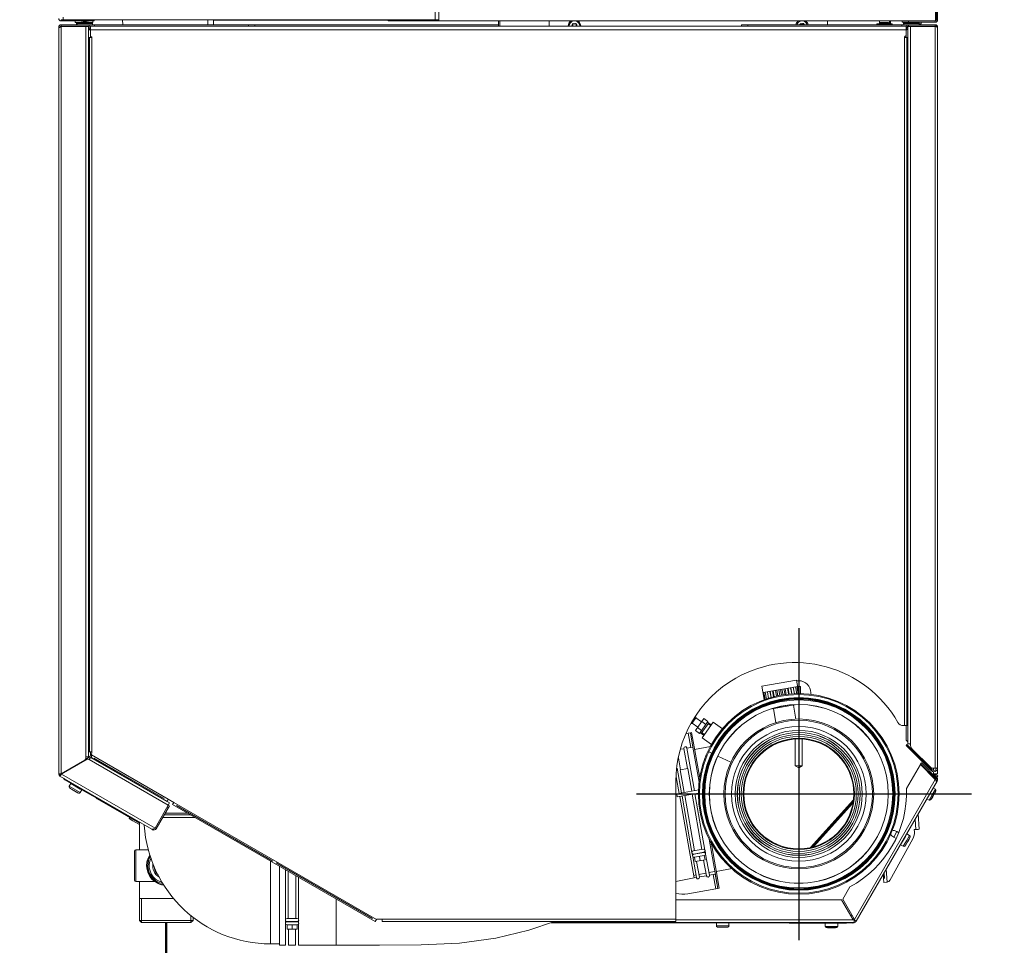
# Model space of a CAD drawing. Header units: millimetres. Extents: x -1254123 to -427507, y -785337 to -378997.
# Tile 23 of 33: x -440711 to -440045, y -472590 to -471963. Entities that reach past the tile are written whole.
import ezdxf

# ---------------------------------------------------------------- set-up
doc = ezdxf.new("R2010")
doc.units = ezdxf.units.MM
doc.header["$LTSCALE"] = 300
for name, color, linetype, lineweight in [('CERNA', 7, 'Continuous', 15), ('MODRA', 4, 'Continuous', 25), ('UT-kotle', 1, 'Continuous', 50), ('ZP35-PLYN 3kPa', 40, 'Plyn nízkotlak', 50), ('ZTI-V-popis', 151, 'Continuous', 15)]:
    doc.layers.add(name, color=color, linetype=linetype, lineweight=lineweight)
doc.layers.add('Vrstva 1', color=7, linetype='Continuous')
doc.styles.add('simplex6', font='simplex.shx', dxfattribs={"width": 0.6})
doc.linetypes.add('Plyn nízkotlak', pattern='A,7,-3,7,-3,[12,site.shx,S=1,R=0,X=0,Y=0],-10', length=30)

# ---------------------------------------------------------------- blocks, each defined once
blk = doc.blocks.new('CONDENSINOX_50')
at = {"layer": 'CERNA'}
for p, q in [((93.18, 524.16), (93.18, 573.34)), ((94.03, 573.34), (94.03, 524.16)), ((-246.19, 524.16), (-246.19, 573.09)), ((-243.61, 573.09), (-243.61, 523.31)), ((92.66, 523.31), (92.66, 573)), ((-499.26, 523.31), (-499.26, 524.16)), ((-476.87, 523.31), (-499.26, 523.31)), ((-368.27, 520.73), (-499.26, 520.73)), ((-499.26, 520.73), (-499.26, 519.87)), ((-481.14, 524.16), (-499.25, 524.16)), ((-497.89, 524.16), (-497.89, 525.87)), ((-246.19, 524.16), (-497.88, 524.16)), ((-489.83, 522.28), (-489.83, 523.31)), ((-489.83, 522.28), (-487.01, 522.28)), ((-488.98, 521.6), (-488.42, 521.6)), ((-488.98, 520.73), (-488.98, 521.6)), ((-488.11, 522.01), (-488.68, 522.01)), ((-488.42, 521.6), (-478.15, 521.6)), ((-488.42, 520.73), (-488.42, 521.6)), ((-478.46, 522.01), (-488.12, 522.01)), ((-481.14, 524.16), (-481.14, 523.31)), ((-480.42, 520.73), (-480.42, 519.87)), ((-479.56, 522.28), (-477.85, 522.28)), ((-478.15, 520.73), (-478.15, 521.6)), ((-477.85, 522.28), (-477.85, 523.31)), ((-476.87, 524.16), (-476.87, 523.31)), ((-476.71, 520.73), (-476.71, 519.87)), ((-457.63, 520.73), (-457.69, 524.16)), ((-399.96, 524.16), (-400.01, 520.74)), ((-396.1, 524.16), (-396.1, 523.91)), ((-396.1, 523.91), (-396.1, 520.74)), ((-396.1, 523.91), (-277.86, 523.91)), ((-372.54, 519.88), (-372.54, 520.74)), ((-368.27, 519.88), (-368.27, 520.74)), ((-368.27, 520.73), (-203.21, 520.73)), ((-277.86, 523.31), (-277.86, 524.16)), ((-243.61, 523.31), (-277.86, 523.31)), ((-273.58, 523.31), (-273.58, 524.16)), ((-273.58, 524.16), (-243.61, 524.16)), ((-243.61, 524.16), (-246.19, 524.16)), ((92.66, 523.31), (-243.61, 523.31)), ((-203.21, 519.88), (-203.21, 523.31)), ((-202.36, 519.88), (-202.36, 523.31)), ((-168.97, 523.31), (-168.97, 519.87)), ((-38.67, 519.88), (-38.67, 520.74)), ((-38.67, 520.73), (92.32, 520.73)), ((-34.38, 519.88), (-34.38, 520.74)), ((19.38, 523.31), (19.38, 520.73)), ((52.94, 521.42), (52.94, 520.74)), ((52.94, 521.42), (63.22, 521.42)), ((54.65, 523.31), (54.65, 521.42)), ((54.65, 521.57), (54.86, 521.57)), ((54.87, 521.42), (54.87, 521.76)), ((54.87, 521.76), (61.29, 521.76)), ((55.24, 521.42), (55.24, 520.74)), ((55.38, 522.28), (60.77, 522.28)), ((60.92, 521.42), (60.92, 520.74)), ((61.29, 521.42), (61.29, 521.76)), ((61.29, 521.57), (61.49, 521.57)), ((61.5, 523.31), (61.5, 521.42)), ((62.19, 521.42), (62.19, 523.31)), ((63.22, 520.73), (63.22, 521.42)), ((69.78, 520.73), (69.78, 519.87)), ((69.93, 523.31), (69.93, 522.45)), ((92.32, 522.45), (69.93, 522.45)), ((70.91, 521.42), (70.91, 522.45)), ((70.91, 521.42), (71.22, 521.42)), ((71.22, 520.73), (71.22, 521.6)), ((71.22, 521.6), (81.49, 521.6)), ((81.18, 522.01), (71.53, 522.01)), ((73.06, 520.73), (73.06, 519.87)), ((74.21, 523.31), (74.21, 522.45)), ((92.32, 523.31), (74.22, 523.31)), ((74.37, 520.73), (74.37, 519.87)), ((81.49, 520.73), (81.49, 521.6)), ((81.49, 521.42), (82.91, 521.42)), ((82.05, 520.73), (82.05, 521.42)), ((82.91, 521.42), (82.91, 522.45)), ((92.32, 522.45), (92.32, 523.31)), ((92.32, 520.73), (92.32, 519.87)), ((93.18, 524.16), (94.03, 524.16)), ((-500.97, 519.02), (-500.27, 519.02)), ((-500.97, 519.02), (-500.97, 13.45)), ((-500.97, 518.73), (-500.76, 518.73)), ((-478.17, 519.88), (-499.26, 519.88)), ((-480.81, 519.45), (-499.26, 519.45)), ((-499.26, 519.45), (-499.26, 13.64)), ((-497.54, 519.88), (-497.54, 519.46)), ((-497.53, 519.88), (-497.53, 519.46)), ((-486.47, 519.45), (-486.54, 519.75)), ((-486.33, 519.88), (-486.33, 519.46)), ((-485.91, 519.45), (-485.98, 519.75)), ((-482.53, 519.45), (-482.53, 25.01)), ((-480.81, 518.72), (-480.6, 519.76)), ((-480.81, 519.45), (-480.81, 25.01)), ((-480.6, 519.74), (-480.47, 519.88)), ((-479.83, 517.31), (-479.55, 517.31)), ((-479.56, 519.88), (72.64, 519.88)), ((-479.56, 519.88), (-479.56, 517.31)), ((-479.56, 513.03), (-479.56, 517.32)), ((-479.56, 517.31), (72.64, 517.31)), ((92.32, 519.88), (71.02, 519.88)), ((72.64, 519.88), (72.64, 517.31)), ((72.64, 517.31), (72.9, 517.31)), ((72.64, 517.31), (72.64, 513.46)), ((73.54, 519.88), (73.66, 519.73)), ((73.89, 518.72), (73.65, 519.76)), ((73.89, 34.01), (73.89, 519.45)), ((92.32, 519.45), (73.89, 519.45)), ((75.6, 519.45), (75.6, 33.57)), ((78.98, 519.45), (79.05, 519.75)), ((79.39, 519.88), (79.39, 519.46)), ((79.54, 519.45), (79.6, 519.75)), ((90.6, 519.88), (90.6, 519.46)), ((90.61, 519.88), (90.61, 519.46)), ((92.98, 519.35), (92.32, 519.46)), ((92.32, 17.46), (92.32, 519.45)), ((93.53, 519.23), (93.11, 519.33)), ((94.03, 17.6), (94.03, 519.03)), ((-480.05, 512.17), (-480.81, 512.17)), ((-480.05, 28.57), (-480.05, 512.17)), ((-478.9, 512.17), (-480.05, 512.17)), ((-479.56, 512.17), (-479.56, 512.6)), ((-479.14, 512.6), (-478.79, 512.6)), ((-478.79, 512.17), (-478.91, 512.17)), ((-478.75, 512.2), (-478.9, 512.17)), ((-478.62, 512.28), (-478.75, 512.21)), ((-478.57, 512.39), (-478.62, 512.28)), ((-478.57, 512.39), (-478.57, 28.35)), ((71.64, 512.6), (71.7, 512.43)), ((71.64, 46.24), (71.64, 512.6)), ((71.7, 512.43), (71.85, 512.3)), ((71.85, 512.3), (72.04, 512.2)), ((72.04, 512.21), (72.28, 512.18)), ((72.2, 513.03), (72.06, 513.03)), ((72.28, 512.17), (72.2, 512.17)), ((73.13, 512.17), (72.28, 512.17)), ((72.64, 512.17), (72.64, 513.02)), ((73.13, 512.17), (73.13, 46.23)), ((73.89, 512.17), (73.13, 512.17)), ((-25.03, 72.95), (-1.43, 77.11)), ((-1.43, 77.11), (-0.08, 69.52)), ((-25.03, 72.95), (-23.68, 65.35)), ((-24.2, 68.62), (-0.72, 72.76)), ((-23.33, 63.69), (-24.2, 68.62)), ((-22.83, 63.85), (-23.68, 68.71)), ((-21.85, 64.17), (-22.68, 68.88)), ((-20.43, 64.62), (-21.23, 69.15)), ((-18.77, 65.16), (-19.52, 69.44)), ((-18.65, 65.21), (-19.4, 69.46)), ((-17.03, 65.72), (-17.73, 69.76)), ((-16.57, 65.87), (-17.26, 69.84)), ((-15.03, 66.22), (-15.72, 70.11)), ((-14.23, 66.35), (-14.91, 70.26)), ((-12.87, 66.58), (-13.57, 70.49)), ((-11.77, 66.76), (-12.47, 70.68)), ((-10.66, 66.94), (-11.37, 70.89)), ((-9.31, 67.16), (-10.01, 71.12)), ((-8.51, 67.29), (-9.2, 71.27)), ((-6.96, 67.54), (-7.66, 71.53)), ((-6.48, 67.62), (-7.19, 71.62)), ((-4.79, 67.72), (-5.53, 71.92)), ((-4.67, 67.72), (-5.42, 71.93)), ((-2.9, 67.75), (-3.68, 72.24)), ((-1.41, 67.77), (-2.24, 72.49)), ((-0.38, 67.78), (-1.24, 72.67)), ((0.16, 67.79), (-0.71, 72.76)), ((-0.66, 72.77), (1.25, 72.77)), ((-0.15, 69.52), (-0.08, 69.53)), ((0, 68.64), (0, 72.76)), ((1.25, 67.8), (1.25, 72.77)), ((-23.69, 65.36), (-23.63, 65.38)), ((-17.97, 57.54), (-2.79, 60.23)), ((-1.96, 50.6), (-3.63, 60.07)), ((-15.46, 48.23), (-17.12, 57.69)), ((-72.62, 47.75), (-72.46, 47.6)), ((-72.46, 47.6), (-69.51, 51.81)), ((-72.21, 47.96), (-68.35, 45.25)), ((-70.2, 52.13), (-69.52, 51.81)), ((-64.29, 51.05), (-69.96, 42.95)), ((-69.76, 51.45), (-65.9, 48.75)), ((-61.49, 49.08), (-67.16, 40.99)), ((-60.96, 48.01), (-65.98, 40.86)), ((-65.72, 49.03), (-62.9, 47.06)), ((-65.39, 37.94), (-58.03, 48.46)), ((-64.29, 51.05), (-61.49, 49.08)), ((-61.82, 48.61), (-59.21, 46.78)), ((-61.36, 47.44), (-59.61, 46.22)), ((-58.03, 48.46), (-51.64, 44)), ((-74.8, 41.14), (-76.09, 40.91)), ((-74.8, 41.14), (-73.36, 41.39)), ((-73.09, 31.44), (-74.8, 41.14)), ((-71.66, 31.7), (-73.36, 41.39)), ((-73.34, 41.39), (-72.5, 41.53)), ((-71.63, 31.7), (-73.33, 41.39)), ((-72.5, 41.53), (-70.79, 31.83)), ((-69.96, 42.95), (-67.16, 40.99)), ((-68.55, 44.98), (-65.74, 43.01)), ((-66.84, 41.46), (-64.22, 39.63)), ((-65.57, 41.43), (-63.81, 40.21)), ((71.64, 46.24), (70.89, 46.24)), ((73.13, 46.24), (71.64, 46.24)), ((72.64, 37.14), (72.64, 46.24)), ((73.13, 46.24), (73.89, 46.24)), ((-65.39, 37.94), (-58.96, 33.44)), ((-2.35, 37.09), (-2.35, 18.9)), ((2.36, 37.07), (2.36, 18.9)), ((72.64, 32.8), (73.24, 33.41)), ((73.14, 35.93), (73.89, 35.18)), ((90.26, 16.39), (73.24, 33.41)), ((73.89, 34.01), (74.97, 34.01)), ((75.2, 33.98), (74.97, 34.01)), ((75.17, 33.9), (75.55, 33.52)), ((75.4, 33.88), (75.2, 33.98)), ((75.55, 33.74), (75.4, 33.88)), ((75.6, 33.57), (75.55, 33.74)), ((-480.81, 28.57), (-480.06, 28.57)), ((-480.05, 28.57), (-478.91, 28.57)), ((-479.56, 26.3), (-479.56, 28.57)), ((-478.75, 28.53), (-478.9, 28.56)), ((-478.62, 28.47), (-478.75, 28.53)), ((-478.71, 26.36), (-478.57, 28.35)), ((-478.57, 28.36), (-478.62, 28.47)), ((-77.73, 30.62), (-79.81, 30.26)), ((-75.35, 17.14), (-77.75, 30.7)), ((-70.62, 2.17), (-75.71, 31.06)), ((-71.66, 31.7), (-75.7, 30.98)), ((-71.66, 31.7), (-71.5, 30.85)), ((-68.13, 11.87), (-71.63, 31.7)), ((-70.79, 31.84), (-67.29, 12.03)), ((-70.49, 30.16), (-59.73, 32.06)), ((-58.46, 27.25), (-61.61, 28.73)), ((89.65, 15.78), (72.63, 32.8)), ((73.84, 31.59), (74.45, 32.2)), ((89.4, 17.85), (76.86, 30.39)), ((-483.38, 22.81), (-499.26, 13.65)), ((-499.08, 13.35), (-481.6, 23.44)), ((-482.56, 23.58), (-480.41, 24.81)), ((-480.81, 25.01), (-482.53, 25.01)), ((-482.53, 25.01), (-482.53, 24.29)), ((-480.28, 23.25), (-480.42, 23.33)), ((-480.28, 23.25), (-426.79, -7.63)), ((-479.41, 24.73), (-480.27, 23.26)), ((-479.41, 24.73), (-425.94, -6.15)), ((-426.81, -3.61), (-478.7, 26.36)), ((-427.66, -5.09), (-478.66, 24.37)), ((-429.48, -3.09), (-476.92, 24.3)), ((-80.07, 16.31), (-81.5, 24.4)), ((-45.91, 21.41), (-54.72, 25.51)), ((82.99, 20.97), (82.38, 20.36)), ((82.38, 20.36), (92.74, 10.01)), ((82.99, 20.97), (93.34, 10.62)), ((-500.97, 13.45), (-500.11, 13.45)), ((-500.13, 13.59), (-500.51, 13.56)), ((-500, 13.51), (-500.11, 13.45)), ((-499.26, 13.65), (-499.9, 13.6)), ((-499.08, 13.35), (-435.79, -23.19)), ((-498.99, 13.49), (-498.89, 13.65)), ((-498.87, 13.65), (-498.98, 13.48)), ((-498.89, 13.65), (-498.87, 13.65)), ((-498.87, 13.65), (-498.72, 13.57)), ((-498.15, 13.92), (-498.78, 13.92)), ((-498.15, 14.29), (-498.15, 13.89)), ((-79.39, 0.63), (-82.35, 17.38)), ((-80.24, 16.27), (-75.17, 17.17)), ((-77.53, 0.96), (-80.24, 16.27)), ((-72.48, 1.85), (-75.18, 17.17)), ((2.36, 18.91), (-2.35, 18.91)), ((0, 17.55), (-2.35, 18.9)), ((0, 17.55), (2.36, 18.9)), ((82.33, 19.82), (72.98, 3.63)), ((82.33, 19.82), (92.36, 9.78)), ((89.65, 15.78), (90.26, 16.39)), ((92.32, 17.46), (90.74, 17.35)), ((91.21, 17.39), (91.21, 15.95)), ((91.21, 15.08), (91.21, 12.75)), ((91.21, 13.56), (91.46, 13.48)), ((91.47, 13.48), (91.21, 13.48)), ((91.47, 13.48), (94.03, 13.48)), ((92.32, 17.46), (93.16, 17.52)), ((94.03, 17.6), (94.03, 13.48)), ((-500.11, 11.97), (-499.68, 12.72)), ((-500.11, 11.97), (-437.92, -23.94)), ((-499.68, 12.71), (-499.57, 12.77)), ((-496.81, 9.61), (-455.37, -14.39)), ((-487.96, 4.57), (-496, 9.22)), ((-492.82, 7), (-493.87, 5.19)), ((-492.82, 7), (-486.4, 3.28)), ((-83.18, -86.45), (-83.18, 8.46)), ((-82.89, 11.59), (-80.91, 0.37)), ((-68.16, 11.87), (-67.43, 7.74)), ((-68.13, 11.87), (-67.29, 12.03)), ((-67.42, 7.85), (-68.13, 11.88)), ((-67.05, 10.63), (-67.29, 12.03)), ((37.66, -84.93), (92.36, 9.79)), ((38.9, -86.21), (93.61, 8.54)), ((92.71, 12.06), (91.21, 12.93)), ((91.21, 11.54), (91.21, 10.93)), ((91.76, 10.39), (91.9, 10.66)), ((92.23, 12.34), (92.69, 13.14)), ((92.24, 12.34), (92.7, 13.14)), ((92.95, 11.01), (92.34, 10.4)), ((92.48, 9.83), (92.35, 9.79)), ((92.71, 12.06), (92.41, 11.54)), ((92.48, 9.83), (92.78, 9.22)), ((92.69, 13.14), (92.71, 13.14)), ((92.71, 13.14), (94.18, 12.28)), ((93.34, 10.61), (92.74, 10.01)), ((92.78, 9.23), (92.91, 8.96)), ((93.62, 8.55), (92.87, 8.98)), ((93.84, 9.4), (92.99, 9.4)), ((93.32, 8.25), (93.12, 8.13)), ((93.49, 8.38), (93.32, 8.25)), ((93.62, 8.55), (93.49, 8.38)), ((94.19, 12.28), (93.56, 11.21)), ((-493.87, 5.19), (-486.46, 0.91)), ((-493.69, 4.13), (-487.47, 0.52)), ((-492.34, 3.16), (-488.99, 1.21)), ((-485.42, 2.7), (-486.47, 0.91)), ((-486.41, 3.28), (-485.42, 2.7)), ((-478.11, -1.41), (-485.39, 2.79)), ((-82.6, 0.06), (-67.74, 2.68)), ((-82.6, 0.06), (-82.23, -2.05)), ((-82.23, -2.04), (-67.88, 0.49)), ((-63.53, -38.03), (-70.25, 0.07)), ((90.37, -0.52), (92.51, 3.17)), ((91.02, 4.05), (92.52, 3.18)), ((91.1, -0.94), (92.9, 2.17)), ((91.75, -0.14), (92.21, 0.66)), ((-475.69, -2.83), (-475.68, -2.84)), ((-475.69, -2.83), (-446.35, -19.82)), ((-474.93, -3.27), (-475.68, -2.84)), ((-474.93, -3.27), (-446.35, -19.81)), ((-425.94, -6.15), (-435.79, -23.19)), ((-426.81, -3.61), (-427.66, -5.09)), ((-423.1, -5.75), (-426.8, -3.6)), ((-423.1, -5.75), (-423.96, -7.24)), ((-285.88, -84.97), (-423.1, -5.75)), ((-80.54, -1.74), (-70.82, -56.83)), ((-72.31, -39.57), (-79.02, -1.48)), ((-70.58, -38.44), (-77.16, -1.16)), ((-65.53, -37.55), (-72.11, -0.26)), ((37.03, -3.98), (7.89, -36.31)), ((9.07, -36.03), (36.81, -5.21)), ((36.76, -5.51), (9.34, -35.96)), ((36.63, -6.21), (9.98, -35.8)), ((86.73, -3.36), (88.23, -4.23)), ((88.23, -4.22), (90.37, -0.52)), ((91.1, -0.94), (89.29, -4.04)), ((90.27, -2.69), (90.72, -1.9)), ((90.73, -1.9), (90.77, -1.81)), ((90.77, -1.81), (91.75, -0.15)), ((-426.05, -8.05), (-435.05, -23.62)), ((-428.87, -12.93), (-414.1, -12.93)), ((-426.91, -9.53), (-427.66, -9.11)), ((-426.05, -8.05), (-426.8, -7.63)), ((-286.74, -86.45), (-423.96, -7.23)), ((-356.05, -45.49), (-421.32, -7.8)), ((-455.38, -14.38), (-446.34, -19.61)), ((-455.37, -13.86), (-455.37, -14.39)), ((-455.37, -14.38), (-455.14, -13.98)), ((-452.83, -16.07), (-453.22, -16.73)), ((-450.74, -18.18), (-453.22, -16.73)), ((-446.35, -20.7), (-450.74, -18.18)), ((-446.35, -37.88), (-446.35, -19.08)), ((-430.6, -15.92), (-408.9, -15.92)), ((-411.87, -14.21), (-429.62, -14.21)), ((78.81, -17.08), (79.3, -24.12)), ((80.87, -13.51), (81.6, -23.96)), ((-437.38, -24.25), (-437.65, -24.1)), ((-437.46, -23.89), (-437.47, -23.83)), ((-437.38, -24.25), (-437.2, -23.91)), ((-435.79, -23.19), (-436.5, -23.65)), ((-435.05, -23.62), (-435.8, -23.19)), ((64.25, -29.23), (66.39, -25.53)), ((67.45, -26.14), (66.39, -25.53)), ((79.3, -24.12), (78.19, -24.19)), ((78.29, -25.59), (78.2, -24.2)), ((79.3, -24.12), (80.74, -24.02)), ((80.74, -24.02), (80.75, -24.02)), ((80.75, -24.02), (81.6, -23.96)), ((-60.67, -30.6), (-59.99, -34.5)), ((-56.61, -53.46), (-60.63, -30.66)), ((-59.41, -32.73), (-55.77, -53.31)), ((61.61, -58.52), (77.24, -30.33)), ((65.89, -30.19), (64.26, -29.24)), ((68.96, -34.44), (71.58, -29.9)), ((70.77, -35.47), (72.9, -31.77)), ((71.58, -29.9), (72.17, -28.87)), ((73.64, -32.19), (71.84, -35.3)), ((72.17, -28.87), (73.24, -27.01)), ((72.8, -33.95), (73.27, -33.15)), ((72.9, -31.76), (75.05, -28.06)), ((73.25, -27.02), (75.04, -28.06)), ((73.27, -33.15), (73.77, -32.27)), ((73.64, -32.19), (75.42, -29.08)), ((73.77, -32.27), (74.24, -31.47)), ((74.23, -31.47), (74.28, -31.39)), ((74.28, -31.39), (74.75, -30.6)), ((-449.6, -58.42), (-449.6, -38.74)), ((-448.75, -37.88), (-440.25, -37.88)), ((-448.75, -59.28), (-448.75, -37.89)), ((-71.41, -38.59), (-64.69, -37.41)), ((-71.05, -40.78), (-64.3, -39.59)), ((-71.04, -40.7), (-64.32, -39.51)), ((-65.14, -39.75), (-65.16, -39.66)), ((-63.14, -40.22), (-63.45, -38.54)), ((-59.96, -34.5), (-59.12, -34.34)), ((68.96, -34.44), (70.77, -35.48)), ((-357.57, -45.56), (-357.57, -101.53)), ((-71.92, -41.77), (-72.22, -40.09)), ((-69.3, -56.63), (-71.82, -42.27)), ((-70.68, -42.89), (-70.15, -45.85)), ((-63.93, -41.71), (-70.67, -42.9)), ((-70.2, -40.64), (-70.22, -40.55)), ((-63.41, -44.65), (-70.15, -45.85)), ((-67.27, -56.28), (-69.14, -45.66)), ((-67.3, -42.3), (-66.78, -45.24)), ((-62.55, -55.44), (-64.41, -44.83)), ((-63.93, -41.71), (-63.4, -44.65)), ((-60.52, -55.08), (-63.06, -40.73)), ((-288.55, -84.46), (-353.82, -46.77)), ((-351.57, -49.02), (-351.57, -102.39)), ((-347.47, -85.14), (-347.47, -51.39)), ((-345.58, -84.33), (-345.58, -52.48)), ((-60.84, -53.32), (-56.79, -52.62)), ((-56.69, -53.18), (-56.49, -54.3)), ((-55.92, -52.46), (-45.14, -50.57)), ((-55.77, -53.31), (-53.91, -63.86)), ((59.22, -51.03), (59.83, -59.79)), ((-448.75, -59.28), (-436.05, -59.28)), ((-446.35, -85.63), (-446.35, -59.28)), ((-340.44, -84.33), (-340.44, -55.44)), ((-338.56, -85.14), (-338.56, -56.54)), ((-83.18, -59.28), (-70.82, -56.83)), ((-71.12, -55.15), (-69.6, -54.88)), ((-70.82, -56.83), (-69.31, -56.55)), ((-67.58, -54.52), (-62.86, -53.68)), ((-67.28, -56.21), (-62.57, -55.37)), ((-60.54, -55.02), (-56.49, -54.3)), ((-56.21, -64.25), (-57.92, -54.55)), ((-54.76, -64), (-56.62, -53.45)), ((-54.78, -64), (-56.49, -54.3)), ((57.14, -54.61), (57.51, -59.98)), ((57.14, -54.64), (57.51, -59.97)), ((57.52, -59.98), (57.51, -59.98)), ((57.52, -59.98), (59.48, -59.83)), ((57.96, -57.37), (57.7, -53.64)), ((57.8, -53.47), (58.08, -57.36)), ((58.08, -57.36), (57.96, -57.37)), ((-75.02, -67.57), (-56.21, -64.25)), ((-56.21, -64.25), (-54.79, -63.99)), ((-54.76, -64), (-53.92, -63.86)), ((34.51, -62.99), (29.76, -71.23)), ((-423.17, -70.76), (-446.35, -70.76)), ((-444.87, -70.76), (-444.87, -87.11)), ((-313.05, -71.26), (-313.05, -102.39)), ((29.02, -71.66), (-83.18, -71.66)), ((29.02, -71.66), (36.92, -85.35)), ((37.66, -84.93), (29.76, -71.23)), ((-410.04, -85.63), (-446.35, -85.63)), ((-444.87, -87.1), (-446.35, -85.63)), ((-411.52, -82.2), (-411.52, -87.1)), ((-411.52, -87.1), (-410.04, -85.63)), ((-410.04, -85.63), (-410.04, -83.45)), ((-347.47, -87.36), (-347.47, -85.66)), ((-346.44, -86.55), (-339.59, -86.55)), ((-346.41, -84.33), (-339.59, -84.33)), ((-346.41, -86.46), (-339.59, -86.46)), ((-345.58, -86.55), (-345.58, -86.46)), ((-340.44, -86.55), (-340.44, -86.46)), ((-338.56, -87.36), (-338.56, -85.66)), ((-286.74, -86.45), (-285.89, -84.97)), ((-282.03, -84.74), (-285.89, -84.74)), ((-285.88, -84.97), (-285.88, -84.74)), ((-83.18, -84.74), (-282.03, -84.74)), ((-282.03, -84.74), (-282.03, -86.45)), ((-83.18, -86.45), (-282.03, -86.45)), ((-182.72, -92.19), (-165.44, -86.45)), ((-164.58, -87.07), (-164.58, -86.45)), ((-156.01, -86.45), (-156.01, -87.07)), ((-83.18, -85.35), (36.92, -85.35)), ((35.26, -82.47), (36.01, -82.04)), ((36.62, -84.83), (37.12, -83.97)), ((37.42, -85.35), (36.92, -85.35)), ((37.42, -85.35), (37.66, -84.93)), ((38.9, -86.21), (37.42, -85.36)), ((37.42, -87.07), (37.42, -85.36)), ((-411.52, -87.1), (-444.87, -87.1)), ((-411.52, -87.1), (-444.87, -87.1)), ((-347.47, -102.46), (-347.47, -87.88)), ((-346.44, -88.69), (-346.44, -91.68)), ((-339.59, -88.69), (-346.43, -88.69)), ((-339.59, -91.68), (-346.43, -91.68)), ((-345.41, -102.46), (-345.41, -91.68)), ((-343.01, -88.69), (-343.01, -91.68)), ((-340.62, -102.46), (-340.62, -91.68)), ((-339.59, -88.69), (-339.59, -91.68)), ((-338.56, -102.46), (-338.56, -87.88)), ((-205.15, -97.65), (-182.72, -92.19)), ((-167.59, -87.24), (-55.79, -87.39)), ((-156.02, -87.07), (-167.28, -87.07)), ((-156.01, -87.07), (37.41, -87.07)), ((-55.79, -87.23), (-51.51, -87.23)), ((-55.79, -89.31), (-55.79, -87.24)), ((-55.79, -89.31), (-52.9, -89.31)), ((-52.91, -90.16), (-55.09, -90.16)), ((-53.44, -90.31), (-49.57, -90.31)), ((-52.91, -89.31), (-51.5, -89.31)), ((-50.1, -90.16), (-52.91, -90.16)), ((-51.5, -87.23), (-47.22, -87.23)), ((-51.5, -89.31), (-50.1, -89.31)), ((-50.1, -89.31), (-47.23, -89.31)), ((-47.91, -90.16), (-50.1, -90.16)), ((-47.23, -89.31), (-47.23, -87.24)), ((-47.23, -87.39), (36.41, -87.49)), ((-6.41, -87.6), (-6.43, -87.6)), ((-6.4, -87.61), (-6.41, -87.61)), ((32.13, -87.66), (-6.4, -87.61)), ((17.86, -87.64), (17.86, -89.66)), ((17.86, -89.66), (26.41, -89.67)), ((25.73, -90.51), (18.54, -90.5)), ((20.2, -90.66), (24.07, -90.67)), ((26.42, -87.65), (26.42, -89.67)), ((36.41, -87.49), (36.41, -87.07)), ((-229.63, -100.95), (-205.15, -97.65)), ((-351.57, -101.53), (-357.56, -101.53)), ((-351.57, -102.39), (-347.46, -102.39)), ((-345.41, -102.39), (-340.62, -102.39)), ((-338.56, -102.39), (-313.04, -102.39)), ((-313.05, -102.39), (-283.82, -102.46)), ((-283.82, -102.46), (-255.69, -102.25)), ((-255.69, -102.25), (-229.63, -100.95))]:
    blk.add_line(p, q, dxfattribs=at)
for points in [[(-500.97, 525.02), (-500.97, 524.07), (-500.2, 523.32), (-499.26, 523.32)], [(-499.26, 520.73), (-500.19, 520.73), (-500.97, 519.97), (-500.97, 519.02)], [(-488.67, 522.01), (-488.85, 521.96), (-488.97, 521.79), (-488.97, 521.6)], [(-487.58, 522.3), (-487.95, 522.21), (-488.32, 522.12), (-488.68, 522.01)], [(-488.11, 522.01), (-488.3, 521.96), (-488.42, 521.79), (-488.42, 521.6)], [(-478.46, 522.01), (-481.62, 522.94), (-484.97, 522.94), (-488.12, 522.01)], [(-478.15, 521.6), (-478.15, 521.79), (-478.28, 521.96), (-478.45, 522.01)], [(-154.24, 523.31), (-155.38, 522.53), (-156.09, 521.26), (-156.12, 519.88)], [(-152.43, 523.31), (-154.11, 523.02), (-155.38, 521.59), (-155.43, 519.88)], [(-152.86, 521.41), (-153.4, 521.08), (-153.73, 520.51), (-153.77, 519.88)], [(-153.55, 520.07), (-153.65, 520.05), (-153.73, 519.97), (-153.76, 519.88)], [(-153.55, 520.07), (-153.11, 520.21), (-152.86, 520.66), (-152.97, 521.09)], [(-152.88, 521.38), (-152.95, 521.31), (-152.99, 521.2), (-152.97, 521.09)], [(-152.43, 521.4), (-152.56, 521.52), (-152.76, 521.51), (-152.88, 521.38)], [(-150.92, 521.46), (-151.5, 521.77), (-152.19, 521.77), (-152.75, 521.46)], [(-152.43, 521.4), (-152.1, 521.09), (-151.59, 521.09), (-151.25, 521.4)], [(-148.26, 519.88), (-148.3, 521.59), (-149.57, 523.04), (-151.27, 523.31)], [(-150.96, 521.48), (-151.06, 521.5), (-151.17, 521.47), (-151.25, 521.4)], [(-150.72, 521.09), (-150.68, 521.26), (-150.79, 521.44), (-150.96, 521.48)], [(-150.72, 521.09), (-150.84, 520.65), (-150.57, 520.21), (-150.13, 520.07)], [(-149.91, 519.88), (-149.95, 520.51), (-150.29, 521.08), (-150.82, 521.41)], [(-149.93, 519.88), (-149.97, 519.97), (-150.04, 520.04), (-150.13, 520.08)], [(-147.56, 519.88), (-147.6, 521.26), (-148.31, 522.54), (-149.45, 523.32)], [(-0.15, 523.31), (-1.04, 522.7), (-1.66, 521.8), (-1.91, 520.73)], [(1.66, 523.31), (0.29, 523.08), (-0.82, 522.08), (-1.2, 520.73)], [(1.24, 521.41), (0.98, 521.24), (0.75, 521.01), (0.59, 520.73)], [(1.21, 521.38), (1.15, 521.31), (1.11, 521.2), (1.14, 521.09)], [(1.15, 520.73), (1.16, 520.85), (1.16, 520.97), (1.14, 521.09)], [(1.66, 521.4), (1.53, 521.52), (1.34, 521.51), (1.21, 521.38)], [(3.17, 521.46), (2.6, 521.77), (1.91, 521.77), (1.35, 521.46)], [(1.66, 521.4), (2, 521.09), (2.52, 521.09), (2.84, 521.4)], [(5.71, 520.73), (5.33, 522.08), (4.21, 523.08), (2.83, 523.32)], [(3.15, 521.48), (3.03, 521.5), (2.92, 521.47), (2.85, 521.4)], [(3.38, 521.09), (3.41, 521.26), (3.31, 521.44), (3.15, 521.48)], [(3.93, 520.73), (3.77, 521.01), (3.54, 521.24), (3.27, 521.41)], [(3.38, 521.09), (3.35, 520.98), (3.35, 520.85), (3.37, 520.73)], [(6.42, 520.73), (6.18, 521.79), (5.55, 522.7), (4.66, 523.32)], [(55.38, 522.28), (55.1, 522.28), (54.87, 522.05), (54.87, 521.76)], [(61.29, 521.76), (61.29, 522.05), (61.05, 522.28), (60.77, 522.28)], [(71.53, 522.01), (71.35, 521.96), (71.22, 521.79), (71.22, 521.6)], [(73.48, 522.46), (72.83, 522.34), (72.16, 522.2), (71.53, 522.01)], [(81.18, 522.01), (80.54, 522.2), (79.89, 522.35), (79.23, 522.46)], [(81.49, 521.6), (81.49, 521.79), (81.37, 521.96), (81.19, 522.01)], [(92.32, 522.45), (93.26, 522.45), (94.03, 523.21), (94.03, 524.17)], [(94.03, 519.02), (94.03, 519.97), (93.26, 520.74), (92.32, 520.74)], [(92.66, 523.38), (92.97, 523.52), (93.18, 523.82), (93.18, 524.16)], [(-499.91, 519.2), (-499.98, 519.17), (-500.05, 519.15), (-500.12, 519.1)], [(-499.26, 519.88), (-499.69, 519.88), (-500.06, 519.55), (-500.11, 519.12)], [(-498.4, 519.88), (-498.87, 519.88), (-499.3, 519.7), (-499.62, 519.35)], [(-497.2, 519.88), (-497.24, 519.74), (-497.28, 519.59), (-497.33, 519.46)], [(-480.79, 517.38), (-480.14, 517.57), (-479.66, 518.13), (-479.57, 518.79)], [(-479.56, 516.46), (-479.56, 516.91), (-479.74, 517.35), (-480.06, 517.67)], [(-479.66, 519.59), (-479.7, 519.71), (-479.74, 519.8), (-479.8, 519.89)], [(72.2, 513.03), (72.44, 513.03), (72.63, 513.22), (72.63, 513.46)], [(72.76, 518.39), (72.95, 517.9), (73.36, 517.52), (73.87, 517.38)], [(73.14, 517.67), (72.97, 517.5), (72.85, 517.32), (72.77, 517.11)], [(90.28, 519.88), (90.3, 519.74), (90.35, 519.59), (90.4, 519.46)], [(92.6, 519.45), (92.28, 519.72), (91.89, 519.88), (91.47, 519.88)], [(93.13, 519.33), (92.99, 519.66), (92.67, 519.88), (92.32, 519.88)], [(93.11, 519.33), (93.06, 519.34), (93.02, 519.35), (92.98, 519.35)], [(-479.56, 513.03), (-479.56, 512.79), (-479.37, 512.61), (-479.14, 512.61)], [(-478.57, 512.39), (-478.57, 512.51), (-478.66, 512.6), (-478.79, 512.6)], [(72.07, 513.03), (71.83, 513.03), (71.65, 512.84), (71.65, 512.61)], [(8.05, 67.32), (8.11, 67.7), (8.13, 68.09), (8.13, 68.49)], [(-2.8, 60.22), (-2.68, 60.24), (-2.58, 60.26), (-2.49, 60.32)], [(-18.29, 57.53), (-18.18, 57.52), (-18.08, 57.53), (-17.96, 57.55)], [(67.17, 48.4), (67.92, 47.07), (69.34, 46.25), (70.88, 46.25)], [(-500.84, 13.5), (-500.75, 13.47), (-500.72, 13.47), (-500.67, 13.46)], [(-497.71, 10.56), (-497.51, 10.16), (-497.19, 9.83), (-496.81, 9.62)], [(-497.1, 10.12), (-496.78, 9.76), (-496.41, 9.46), (-496, 9.23)], [(92.63, 13.09), (92.67, 13.12), (92.68, 13.13), (92.68, 13.15)], [(93.84, 9.72), (93.99, 10.65), (93.54, 11.58), (92.72, 12.06)], [(92.88, 8.98), (93.06, 9.31), (93.01, 9.74), (92.73, 10.01)], [(92.99, 8.49), (92.98, 8.47), (92.97, 8.45), (92.97, 8.44)], [(93.62, 8.55), (94, 9.23), (93.88, 10.07), (93.34, 10.62)], [(-487.96, 4.57), (-487.47, 4.28), (-486.94, 4.11), (-486.38, 4.03)], [(34.51, -62.99), (58.99, -49.94), (73.89, -24.1), (72.97, 3.62)], [(-443.03, -21.06), (-440.31, -66.27), (-402.85, -101.53), (-357.57, -101.53)], [(-437.37, -23.99), (-437.43, -23.93), (-437.45, -23.91), (-437.45, -23.88)], [(66.39, -25.53), (65.41, -24.97), (64.28, -24.66), (63.14, -24.66)], [(77.24, -30.33), (78.04, -28.89), (78.4, -27.25), (78.3, -25.58)], [(62.14, -27.3), (62.7, -28.1), (63.42, -28.75), (64.26, -29.24)], [(74.75, -30.59), (75.02, -30.11), (75.25, -29.6), (75.43, -29.08)], [(75.43, -29.08), (75.56, -28.69), (75.4, -28.27), (75.05, -28.06)], [(-448.75, -37.88), (-449.22, -37.88), (-449.6, -38.26), (-449.6, -38.73)], [(70.77, -35.47), (71.13, -35.68), (71.57, -35.61), (71.84, -35.31)], [(71.84, -35.3), (72.21, -34.87), (72.52, -34.43), (72.8, -33.95)], [(-437.21, -47.05), (-437.83, -50.8), (-436.09, -54.55), (-432.81, -56.47)], [(-436.46, -49.09), (-436.33, -51.3), (-435.31, -53.36), (-433.64, -54.81)], [(-449.6, -58.42), (-449.6, -58.89), (-449.22, -59.28), (-448.75, -59.28)], [(59.48, -59.84), (59.59, -59.83), (59.72, -59.82), (59.83, -59.79)], [(59.83, -59.79), (60.59, -59.65), (61.23, -59.19), (61.61, -58.51)], [(-83.19, -67.43), (-80.51, -67.99), (-77.73, -68.04), (-75.02, -67.57)], [(37.42, -87.07), (38.03, -87.07), (38.6, -86.74), (38.89, -86.21)], [(-55.79, -89.31), (-55.79, -89.72), (-55.49, -90.07), (-55.09, -90.16)], [(-55.64, -87.07), (-55.72, -87.07), (-55.78, -87.14), (-55.78, -87.23)], [(-55.09, -90.16), (-54.55, -90.27), (-53.99, -90.31), (-53.44, -90.31)], [(-49.57, -90.31), (-49.01, -90.31), (-48.46, -90.27), (-47.91, -90.16)], [(-47.91, -90.16), (-47.51, -90.08), (-47.22, -89.73), (-47.22, -89.31)], [(-47.23, -87.23), (-47.23, -87.15), (-47.29, -87.08), (-47.37, -87.07)], [(17.86, -89.66), (17.86, -90.06), (18.15, -90.42), (18.54, -90.5)], [(18.54, -90.5), (19.1, -90.61), (19.65, -90.66), (20.19, -90.66)], [(24.08, -90.67), (24.63, -90.67), (25.18, -90.62), (25.73, -90.51)], [(25.73, -90.51), (26.12, -90.42), (26.42, -90.08), (26.42, -89.66)], [(36.41, -87.49), (36.96, -87.49), (37.48, -87.3), (37.9, -86.95)]]:
    blk.add_open_spline(points, degree=3, dxfattribs=at)
for points, knots in [([(-500.97, 518.42), (-500.97, 518.5), (-500.91, 518.59), (-500.85, 518.65), (-500.75, 518.77), (-500.63, 518.85), (-500.51, 518.91)], [0, 0, 0, 0, 1, 1, 1, 2, 2, 2, 2]), ([(-500.51, 518.91), (-500.45, 518.95), (-500.38, 518.98), (-500.33, 519.02), (-500.26, 519.06), (-500.19, 519.09), (-500.12, 519.11)], [0, 0, 0, 0, 1, 1, 1, 2, 2, 2, 2]), ([(-499.91, 519.2), (-499.83, 519.23), (-499.76, 519.25), (-499.67, 519.27), (-499.6, 519.31), (-499.51, 519.34), (-499.43, 519.35)], [0, 0, 0, 0, 1, 1, 1, 2, 2, 2, 2]), ([(-480.81, 518.31), (-480.41, 518.56), (-480.29, 519.1), (-480.56, 519.49), (-480.57, 519.52), (-480.6, 519.55), (-480.62, 519.58)], [0, 0, 0, 0, 1, 1, 1, 2, 2, 2, 2]), ([(73.68, 519.58), (73.39, 519.22), (73.43, 518.67), (73.8, 518.36), (73.83, 518.35), (73.85, 518.32), (73.88, 518.31)], [0, 0, 0, 0, 1, 1, 1, 2, 2, 2, 2]), ([(94.03, 519.02), (94.03, 519.08), (93.97, 519.1), (93.9, 519.14), (93.75, 519.19), (93.65, 519.21), (93.53, 519.23)], [0, 0, 0, 0, 1, 1, 1, 2, 2, 2, 2]), ([(67.17, 48.4), (45.11, 86.99), (-4.05, 100.39), (-42.65, 78.34), (-67.72, 64), (-83.18, 37.34), (-83.18, 8.47)], [0, 0, 0, 0, 1, 1, 1, 2, 2, 2, 2]), ([(8.13, 68.48), (8.13, 72.98), (4.5, 76.62), (0, 76.62), (-0.44, 76.62), (-0.89, 76.58), (-1.32, 76.51)], [0, 0, 0, 0, 1, 1, 1, 2, 2, 2, 2]), ([(67.98, -0.01), (67.98, -37.55), (37.54, -67.98), (0, -67.98), (-37.54, -67.98), (-67.97, -37.55), (-67.97, -0.01), (-67.97, 37.54), (-37.54, 67.96), (0, 67.96), (37.54, 67.96), (67.98, 37.54), (67.98, -0.01)], [0, 0, 0, 0, 1, 1, 1, 2, 2, 2, 3, 3, 3, 4, 4, 4, 4]), ([(67.3, -0.01), (67.3, -37.17), (37.17, -67.3), (0, -67.3), (-37.17, -67.3), (-67.29, -37.17), (-67.29, -0.01), (-67.29, 37.16), (-37.17, 67.29), (0, 67.29), (37.17, 67.29), (67.3, 37.16), (67.3, -0.01)], [0, 0, 0, 0, 1, 1, 1, 2, 2, 2, 3, 3, 3, 4, 4, 4, 4]), ([(65.2, -0.01), (65.2, -36.02), (36.01, -65.21), (0, -65.21), (-36, -65.21), (-65.19, -36.02), (-65.19, -0.01), (-65.19, 36), (-36, 65.19), (0, 65.19), (36.01, 65.19), (65.2, 36), (65.2, -0.01)], [0, 0, 0, 0, 1, 1, 1, 2, 2, 2, 3, 3, 3, 4, 4, 4, 4]), ([(64.85, -0.01), (64.85, -35.81), (35.81, -64.86), (0, -64.86), (-35.82, -64.86), (-64.85, -35.81), (-64.85, -0.01), (-64.85, 35.8), (-35.82, 64.85), (0, 64.85), (35.81, 64.85), (64.85, 35.8), (64.85, -0.01)], [0, 0, 0, 0, 1, 1, 1, 2, 2, 2, 3, 3, 3, 4, 4, 4, 4]), ([(64.51, -0.01), (64.51, -35.63), (35.63, -64.51), (0, -64.51), (-35.63, -64.51), (-64.5, -35.63), (-64.5, -0.01), (-64.5, 35.62), (-35.63, 64.5), (0, 64.5), (35.63, 64.5), (64.51, 35.62), (64.51, -0.01)], [0, 0, 0, 0, 1, 1, 1, 2, 2, 2, 3, 3, 3, 4, 4, 4, 4]), ([(64.21, -0.01), (64.21, -35.46), (35.46, -64.21), (0, -64.21), (-35.45, -64.21), (-64.21, -35.46), (-64.21, -0.01), (-64.21, 35.45), (-35.45, 64.2), (0, 64.2), (35.46, 64.2), (64.21, 35.45), (64.21, -0.01)], [0, 0, 0, 0, 1, 1, 1, 2, 2, 2, 3, 3, 3, 4, 4, 4, 4]), ([(63.67, -0.01), (63.67, -35.18), (35.17, -63.67), (0.01, -63.67), (-35.15, -63.67), (-63.67, -35.18), (-63.67, -0.01), (-63.67, 35.15), (-35.15, 63.66), (0.01, 63.66), (35.17, 63.66), (63.67, 35.15), (63.67, -0.01)], [0, 0, 0, 0, 1, 1, 1, 2, 2, 2, 3, 3, 3, 4, 4, 4, 4]), ([(60.59, -0.01), (60.59, -33.46), (33.47, -60.59), (0.01, -60.59), (-33.47, -60.59), (-60.59, -33.46), (-60.59, -0.01), (-60.59, 33.45), (-33.47, 60.58), (0.01, 60.58), (33.47, 60.58), (60.59, 33.45), (60.59, -0.01)], [0, 0, 0, 0, 1, 1, 1, 2, 2, 2, 3, 3, 3, 4, 4, 4, 4]), ([(60.52, -0.01), (60.52, -33.43), (33.43, -60.52), (0.01, -60.52), (-33.43, -60.52), (-60.52, -33.43), (-60.52, -0.01), (-60.52, 33.42), (-33.43, 60.51), (0.01, 60.51), (33.43, 60.51), (60.52, 33.42), (60.52, -0.01)], [0, 0, 0, 0, 1, 1, 1, 2, 2, 2, 3, 3, 3, 4, 4, 4, 4]), ([(50.73, -0.01), (50.73, -28.02), (28.02, -50.73), (0, -50.73), (-28.01, -50.73), (-50.72, -28.02), (-50.72, -0.01), (-50.72, 28), (-28.01, 50.72), (0, 50.72), (28.02, 50.72), (50.73, 28), (50.73, -0.01)], [0, 0, 0, 0, 1, 1, 1, 2, 2, 2, 3, 3, 3, 4, 4, 4, 4]), ([(49.87, -0.01), (49.87, -27.54), (27.55, -49.87), (0.01, -49.87), (-27.54, -49.87), (-49.85, -27.54), (-49.85, -0.01), (-49.85, 27.53), (-27.54, 49.86), (0.01, 49.86), (27.55, 49.86), (49.87, 27.53), (49.87, -0.01)], [0, 0, 0, 0, 1, 1, 1, 2, 2, 2, 3, 3, 3, 4, 4, 4, 4]), ([(45.59, -0.01), (45.59, -25.18), (25.18, -45.6), (0, -45.6), (-25.16, -45.6), (-45.59, -25.18), (-45.59, -0.01), (-45.59, 25.16), (-25.16, 45.59), (0, 45.59), (25.18, 45.59), (45.59, 25.16), (45.59, -0.01)], [0, 0, 0, 0, 1, 1, 1, 2, 2, 2, 3, 3, 3, 4, 4, 4, 4]), ([(43.02, -0.01), (43.02, -23.77), (23.75, -43.03), (0, -43.03), (-23.76, -43.03), (-43.02, -23.77), (-43.02, -0.01), (-43.02, 23.76), (-23.76, 43.01), (0, 43.01), (23.75, 43.01), (43.02, 23.76), (43.02, -0.01)], [0, 0, 0, 0, 1, 1, 1, 2, 2, 2, 3, 3, 3, 4, 4, 4, 4]), ([(41.62, -0.01), (41.62, -23), (22.99, -41.63), (0, -41.63), (-22.99, -41.63), (-41.62, -23), (-41.62, -0.01), (-41.62, 22.99), (-22.99, 41.62), (0, 41.62), (22.99, 41.62), (41.62, 22.99), (41.62, -0.01)], [0, 0, 0, 0, 1, 1, 1, 2, 2, 2, 3, 3, 3, 4, 4, 4, 4]), ([(41.57, -0.01), (41.57, -22.96), (22.96, -41.57), (0, -41.57), (-22.95, -41.57), (-41.56, -22.96), (-41.56, -0.01), (-41.56, 22.94), (-22.95, 41.56), (0, 41.56), (22.96, 41.56), (41.57, 22.94), (41.57, -0.01)], [0, 0, 0, 0, 1, 1, 1, 2, 2, 2, 3, 3, 3, 4, 4, 4, 4]), ([(40.24, -0.01), (40.24, -22.23), (22.23, -40.25), (0, -40.25), (-22.22, -40.25), (-40.23, -22.23), (-40.23, -0.01), (-40.23, 22.22), (-22.22, 40.23), (0, 40.23), (22.23, 40.23), (40.24, 22.22), (40.24, -0.01)], [0, 0, 0, 0, 1, 1, 1, 2, 2, 2, 3, 3, 3, 4, 4, 4, 4]), ([(38.96, -0.01), (38.96, -21.53), (21.52, -38.96), (0.01, -38.96), (-21.52, -38.96), (-38.95, -21.53), (-38.95, -0.01), (-38.95, 21.52), (-21.52, 38.95), (0.01, 38.95), (21.52, 38.95), (38.96, 21.52), (38.96, -0.01)], [0, 0, 0, 0, 1, 1, 1, 2, 2, 2, 3, 3, 3, 4, 4, 4, 4]), ([(37.67, -0.01), (37.67, -20.8), (20.8, -37.68), (-0.01, -37.68), (-20.81, -37.68), (-37.67, -20.8), (-37.67, -0.01), (-37.67, 20.79), (-20.81, 37.67), (-0.01, 37.67), (20.8, 37.67), (37.67, 20.79), (37.67, -0.01)], [0, 0, 0, 0, 1, 1, 1, 2, 2, 2, 3, 3, 3, 4, 4, 4, 4]), ([(37.25, -0.01), (37.25, -20.58), (20.57, -37.25), (0, -37.25), (-20.56, -37.25), (-37.24, -20.58), (-37.24, -0.01), (-37.24, 20.56), (-20.56, 37.24), (0, 37.24), (20.57, 37.24), (37.25, 20.56), (37.25, -0.01)], [0, 0, 0, 0, 1, 1, 1, 2, 2, 2, 3, 3, 3, 4, 4, 4, 4]), ([(-75.73, 31.15), (-75.84, 31.71), (-76.36, 32.08), (-76.92, 31.98), (-77.49, 31.89), (-77.86, 31.35), (-77.75, 30.79)], [0, 0, 0, 0, 1, 1, 1, 2, 2, 2, 2]), ([(-478.67, 24.36), (-478.79, 24.43), (-478.84, 24.57), (-478.86, 24.72), (-478.91, 24.97), (-478.88, 25.21), (-478.84, 25.44)], [0, 0, 0, 0, 1, 1, 1, 2, 2, 2, 2]), ([(-478.84, 25.44), (-478.82, 25.53), (-478.81, 25.62), (-478.79, 25.71), (-478.77, 25.8), (-478.74, 25.9), (-478.72, 26)], [0, 0, 0, 0, 1, 1, 1, 2, 2, 2, 2]), ([(-500.51, 13.56), (-500.59, 13.55), (-500.64, 13.53), (-500.75, 13.53), (-500.78, 13.53), (-500.84, 13.54), (-500.84, 13.5)], [0, 0, 0, 0, 1, 1, 1, 2, 2, 2, 2]), ([(-500.11, 11.97), (-500.04, 11.93), (-500, 12.04), (-499.94, 12.12), (-499.81, 12.36), (-499.7, 12.45), (-499.59, 12.62)], [0, 0, 0, 0, 1, 1, 1, 2, 2, 2, 2]), ([(-496.81, 9.61), (-496.89, 9.65), (-496.95, 9.72), (-496.99, 9.81), (-497.04, 9.91), (-497.07, 10.01), (-497.1, 10.12)], [0, 0, 0, 0, 1, 1, 1, 2, 2, 2, 2]), ([(91.21, 13.11), (91.52, 13.07), (91.78, 13.01), (92.11, 12.99), (92.29, 12.97), (92.5, 12.97), (92.63, 13.08)], [0, 0, 0, 0, 1, 1, 1, 2, 2, 2, 2]), ([(92.91, 8.96), (92.93, 8.91), (92.95, 8.85), (92.96, 8.79), (92.98, 8.75), (92.99, 8.7), (93, 8.65)], [0, 0, 0, 0, 1, 1, 1, 2, 2, 2, 2]), ([(93, 8.64), (93, 8.64), (93, 8.56), (93, 8.56), (93, 8.53), (93, 8.5), (92.99, 8.49)], [0, 0, 0, 0, 1, 1, 1, 2, 2, 2, 2]), ([(-436.62, -23.74), (-436.77, -23.83), (-436.9, -23.91), (-437.06, -23.97), (-437.17, -24.01), (-437.28, -24.04), (-437.37, -23.99)], [0, 0, 0, 0, 1, 1, 1, 2, 2, 2, 2]), ([(-71.44, -38.6), (-72.02, -38.7), (-72.4, -39.25), (-72.31, -39.84), (-72.19, -40.41), (-71.64, -40.8), (-71.07, -40.71)], [0, 0, 0, 0, 1, 1, 1, 2, 2, 2, 2]), ([(-64.32, -39.52), (-63.73, -39.41), (-63.35, -38.86), (-63.45, -38.27), (-63.55, -37.68), (-64.11, -37.3), (-64.69, -37.4)], [0, 0, 0, 0, 1, 1, 1, 2, 2, 2, 2]), ([(-63.93, -41.71), (-63.34, -41.6), (-62.96, -41.05), (-63.06, -40.46), (-63.16, -39.89), (-63.72, -39.5), (-64.3, -39.59)], [0, 0, 0, 0, 1, 1, 1, 2, 2, 2, 2]), ([(-439.24, -41.22), (-443.3, -47.33), (-441.66, -55.56), (-435.56, -59.62), (-433.81, -60.78), (-431.83, -61.51), (-429.75, -61.75)], [0, 0, 0, 0, 1, 1, 1, 2, 2, 2, 2]), ([(-439.15, -41.48), (-443.07, -47.52), (-441.35, -55.61), (-435.3, -59.54), (-433.67, -60.59), (-431.83, -61.26), (-429.9, -61.52)], [0, 0, 0, 0, 1, 1, 1, 2, 2, 2, 2]), ([(-438.87, -42.24), (-442.38, -48.13), (-440.43, -55.76), (-434.54, -59.27), (-433.26, -60.01), (-431.86, -60.53), (-430.38, -60.79)], [0, 0, 0, 0, 1, 1, 1, 2, 2, 2, 2]), ([(-438.5, -43.34), (-441.39, -49.04), (-439.11, -55.98), (-433.44, -58.89), (-432.7, -59.26), (-431.93, -59.54), (-431.13, -59.76)], [0, 0, 0, 0, 1, 1, 1, 2, 2, 2, 2]), ([(-71.05, -40.78), (-71.63, -40.9), (-72.01, -41.44), (-71.92, -42.02), (-71.81, -42.62), (-71.25, -43), (-70.68, -42.9)], [0, 0, 0, 0, 1, 1, 1, 2, 2, 2, 2]), ([(-69.28, -56.73), (-69.18, -57.29), (-68.65, -57.67), (-68.09, -57.56), (-67.52, -57.47), (-67.15, -56.94), (-67.25, -56.37)], [0, 0, 0, 0, 1, 1, 1, 2, 2, 2, 2]), ([(-62.53, -55.54), (-62.44, -56.1), (-61.9, -56.48), (-61.34, -56.38), (-60.77, -56.28), (-60.4, -55.75), (-60.52, -55.18)], [0, 0, 0, 0, 1, 1, 1, 2, 2, 2, 2]), ([(-346.44, -84.33), (-347.02, -84.33), (-347.5, -84.8), (-347.5, -85.39), (-347.5, -85.99), (-347.02, -86.47), (-346.44, -86.47)], [0, 0, 0, 0, 1, 1, 1, 2, 2, 2, 2]), ([(-346.44, -86.55), (-347.02, -86.55), (-347.5, -87.03), (-347.5, -87.62), (-347.5, -88.21), (-347.02, -88.69), (-346.44, -88.69)], [0, 0, 0, 0, 1, 1, 1, 2, 2, 2, 2]), ([(-339.59, -86.46), (-339, -86.46), (-338.53, -85.99), (-338.53, -85.4), (-338.53, -84.8), (-339, -84.33), (-339.59, -84.33)], [0, 0, 0, 0, 1, 1, 1, 2, 2, 2, 2]), ([(-339.59, -88.69), (-339, -88.69), (-338.53, -88.21), (-338.53, -87.63), (-338.53, -87.02), (-339, -86.55), (-339.59, -86.55)], [0, 0, 0, 0, 1, 1, 1, 2, 2, 2, 2])]:
    blk.add_open_spline(points, degree=3, knots=knots, dxfattribs=at)
at = {"layer": 'MODRA'}
for p, q in [((0, 112.28), (0, -99.04)), ((-109.77, 0), (116.95, 0))]:
    blk.add_line(p, q, dxfattribs=at)
at = {"layer": 'Vrstva 1', "color": 7, "lineweight": 9, "true_color": 0xffffff}
for points in [[(72.64, 37.14), (72.64, 36.68), (72.8, 36.25), (73.14, 35.93)], [(75.6, 33.57), (75.56, 32.37), (76.01, 31.23), (76.85, 30.4)], [(-483.38, 22.81), (-482.86, 23.11), (-482.53, 23.68), (-482.53, 24.29)], [(-480.42, 23.33), (-480.75, 23.62), (-481.23, 23.66), (-481.61, 23.45)], [(-480.42, 24.82), (-479.89, 25.12), (-479.55, 25.69), (-479.55, 26.29)], [(-500.97, 13.45), (-500.97, 12.84), (-500.63, 12.27), (-500.11, 11.97)], [(-499.91, 13.6), (-499.99, 13.59), (-500.06, 13.59), (-500.13, 13.59)], [(-500.11, 13.45), (-500.11, 13.14), (-499.95, 12.86), (-499.68, 12.7)], [(89.4, 17.85), (89.75, 17.5), (90.25, 17.31), (90.74, 17.35)], [(93.9, 17.56), (93.94, 17.56), (93.96, 17.57), (94, 17.58)], [(-499.59, 12.61), (-499.54, 12.68), (-499.5, 12.74), (-499.45, 12.81)], [(-499.45, 12.81), (-499.42, 12.85), (-499.39, 12.88), (-499.38, 12.93)], [(-499.38, 12.93), (-499.31, 13.02), (-499.26, 13.1), (-499.2, 13.2)], [(-492.59, 7.06), (-492.67, 7.11), (-492.78, 7.08), (-492.82, 7)], [(-493.87, 5.19), (-494.08, 4.85), (-494, 4.39), (-493.7, 4.13)], [(-493.69, 4.13), (-493.28, 3.77), (-492.82, 3.43), (-492.34, 3.16)], [(-488.99, 1.21), (-488.5, 0.93), (-488, 0.71), (-487.48, 0.53)], [(-487.47, 0.53), (-487.09, 0.39), (-486.67, 0.56), (-486.46, 0.91)], [(-485.42, 2.7), (-485.37, 2.79), (-485.4, 2.9), (-485.48, 2.94)], [(92.21, 0.66), (92.49, 1.14), (92.71, 1.64), (92.89, 2.17)], [(92.89, 2.17), (93.03, 2.55), (92.87, 2.97), (92.51, 3.18)], [(88.23, -4.22), (88.57, -4.43), (89.03, -4.36), (89.29, -4.05)], [(89.29, -4.04), (89.65, -3.63), (89.98, -3.17), (90.27, -2.7)], [(-437.38, -24.25), (-436.57, -24.72), (-435.52, -24.44), (-435.05, -23.63)], [(-436.62, -23.74), (-436.59, -23.72), (-436.55, -23.69), (-436.5, -23.66)], [(-436.53, -23.62), (-436.22, -23.62), (-435.94, -23.46), (-435.78, -23.19)]]:
    blk.add_open_spline(points, degree=3, dxfattribs=at)
for points in [[(89.65, 15.78), (90.65, 14.78), (92.27, 14.78), (93.27, 15.78), (93.76, 16.27), (94.03, 16.92), (94.03, 17.6)], [(90.26, 16.39), (90.92, 15.71), (92.01, 15.71), (92.68, 16.39), (92.98, 16.69), (93.15, 17.08), (93.17, 17.51)], [(93.17, 17.51), (93.31, 17.52), (93.46, 17.53), (93.61, 17.54), (93.7, 17.55), (93.8, 17.56), (93.9, 17.56)], [(-437.47, -23.82), (-437.47, -23.82), (-437.47, -23.75), (-437.47, -23.75), (-437.48, -23.71), (-437.47, -23.68), (-437.47, -23.65)]]:
    blk.add_open_spline(points, degree=3, knots=[0, 0, 0, 0, 1, 1, 1, 2, 2, 2, 2], dxfattribs=at)

msp = doc.modelspace()

# ---------------------------------------------------------------- linework, layer by layer
at = {"layer": 'ZP35-PLYN 3kPa', "ltscale": 0.15}
msp.add_lwpolyline([(-440611.9, -472574.28), (-440611.9, -472855.76), (-439807.4, -472855.76), (-439807.4, -473275.59)], dxfattribs=at)

# ---------------------------------------------------------------- texts
at = {"layer": 'ZTI-V-popis', "insert": (-440701.1, -470592.85), "char_height": 100, "width": 3335.2857, "attachment_point": 1, "line_spacing_factor": 0.96, "style": 'simplex6', "bg_fill": 3, "box_fill_scale": 1.1, "bg_fill_color": 256, "bg_fill_transparency": 13394764}
msp.add_mtext('ZÁSOBNÍKOVÉ OHŘÍVAČE TUV NAPOJENY PŘES UZAVÍRACÍ ARMATURY TAK, ABY JE BYLO MOŽNÉ V PŘÍPADĚ POTŘEBY ODPOJIT. NA VSTUPU STUDENÉ VODY BUDE MEZI UZÁVĚR A ZÁSOBNÍK OSAZEN POJIŠŤOVACÍ VENTIL. {\\LU UZÁVĚRŮ NA CIRKULACI BUDE VÝSTRAŽNÝ NÁPIS:} \\P{\\fArial|b0|i0|c238|p34;\\H1.05x;"PŘI UZAVŘENÍ OBOU UZÁVĚRŮ ODPOJIT CIRKULAČNÍ ČERPADLO" \\P}PŘÍVODNÍ POTRUBÍ PRO NAPOJENÍ TUV A SV V PROFILU DN40, VLASTNÍ NAPOJENÍ ZÁSOBNÍKU PŘES REDUKCI V PROFILU DLE VÝROBCE ref: 1") ', dxfattribs=at)

# ---------------------------------------------------------------- next in the draw order: block references
at = {"layer": 'UT-kotle', "ltscale": 10}
msp.add_blockref('CONDENSINOX_50', (-440183.7, -472487.18, 0.5), dxfattribs=at)

doc.saveas('drawing.dxf')
